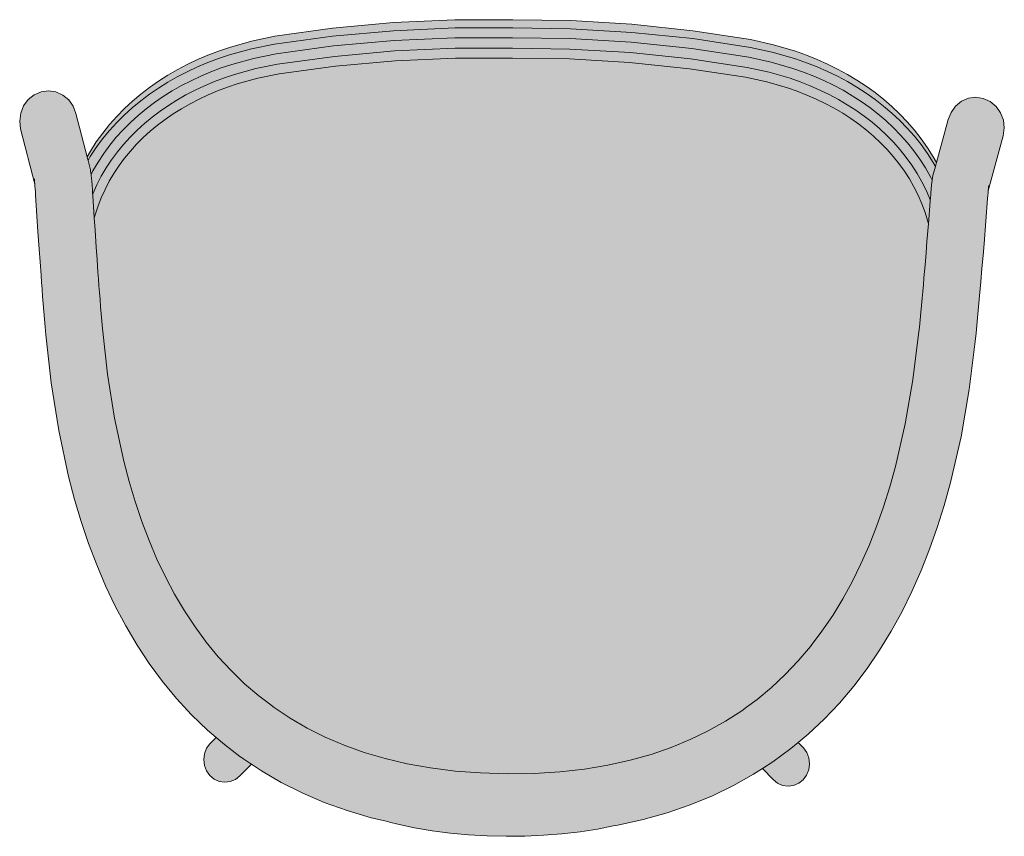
# Model space of a CAD drawing. Header units: millimetres. Extents: x 31882 to 271790, y -35693 to 24917.
# Tile 135 of 256: x 68594 to 69116, y 8385 to 8818. Entities that reach past the tile are written whole.
import ezdxf

# ---------------------------------------------------------------- set-up
doc = ezdxf.new("R2010")
doc.units = ezdxf.units.MM
doc.header["$MEASUREMENT"] = 0
for name, color, linetype, lineweight in [('02_Elevation 00', 8, 'Continuous', 9), ('08_Hatch', 140, 'Continuous', 9), ('@00 Furniture', 14, 'Continuous', 15)]:
    doc.layers.add(name, color=color, linetype=linetype, lineweight=lineweight)

# ---------------------------------------------------------------- blocks, each defined once
blk = doc.blocks.new('bar chair')
at = {"layer": '08_Hatch', "true_color": 0xffffff}
h = blk.add_hatch(color=7, dxfattribs=at)
h.dxf.hatch_style = 1
h.paths.add_polyline_path([(9242.5, 11904.13), (9232.37, 11900.29), (9222.53, 11896.11), (9213.02, 11891.6), (9203.84, 11886.73), (9195.01, 11881.5), (9186.53, 11875.91), (9178.43, 11869.94), (9170.71, 11863.58), (9163.37, 11856.81), (9156.44, 11849.64), (9149.92, 11842.03), (9145.71, 11836.48), (9143.81, 11833.97), (9138.14, 11825.45), (9132.91, 11816.44), (9128.14, 11806.93), (9123.84, 11796.89), (9120.04, 11786.31), (9116.74, 11775.16), (9113.98, 11763.43), (9111.76, 11751.09), (9110.13, 11738.14), (9109.09, 11724.56), (9108.67, 11710.34), (9108.89, 11696.11), (9109.74, 11682.51), (9111.2, 11669.54), (9113.23, 11657.17), (9115.84, 11645.4), (9118.97, 11634.21), (9122.63, 11623.57), (9126.79, 11613.48), (9131.43, 11603.9), (9136.53, 11594.82), (9142.08, 11586.22), (9143.94, 11583.7), (9148.08, 11578.08), (9154.49, 11570.38), (9161.32, 11563.11), (9168.56, 11556.24), (9176.2, 11549.78), (9176.68, 11549.41), (9184.22, 11543.69), (9192.61, 11537.98), (9201.37, 11532.63), (9210.48, 11527.63), (9219.93, 11522.99), (9229.7, 11518.68), (9239.78, 11514.7), (9250.16, 11511.04), (9260.81, 11507.7), (9271.6, 11504.7), (9294.26, 11499.49), (9317.6, 11495.45), (9341.77, 11492.44), (9345.52, 11492.06), (9349.4, 11491.68), (9353.23, 11491.31), (9357.01, 11490.95), (9360.73, 11490.6), (9364.39, 11490.27), (9367.98, 11489.94), (9371.51, 11489.63), (9378.32, 11489.05), (9384.78, 11488.5), (9390.87, 11488.01), (9400.24, 11487.26), (9401.46, 11487.57), (9406.25, 11489.06), (9410.9, 11490.79), (9415.42, 11492.76), (9419.8, 11494.95), (9424.05, 11497.36), (9428.16, 11500), (9432.14, 11502.85), (9435.97, 11505.9), (9439.67, 11509.16), (9443.23, 11512.62), (9446.65, 11516.28), (9449.92, 11520.11), (9453.04, 11524.13), (9456.01, 11528.33), (9458.83, 11532.69), (9461.49, 11537.22), (9463.99, 11541.9), (9466.33, 11546.73), (9468.5, 11551.71), (9470.51, 11556.81), (9472.32, 11561.99), (9475.49, 11572.88), (9477.94, 11584.14), (9482.47, 11613.89), (9485.74, 11645.59), (9487.64, 11677.41), (9488.1, 11707.69), (9488.06, 11737.96), (9486.61, 11769.81), (9483.78, 11801.55), (9479.67, 11831.37), (9477.38, 11842.66), (9474.36, 11853.59), (9472.61, 11858.79), (9470.68, 11863.92), (9468.58, 11868.93), (9466.3, 11873.79), (9463.87, 11878.51), (9461.27, 11883.07), (9458.52, 11887.47), (9455.6, 11891.71), (9452.54, 11895.77), (9449.32, 11899.66), (9445.96, 11903.36), (9442.45, 11906.86), (9438.8, 11910.18), (9435, 11913.29), (9431.07, 11916.19), (9426.99, 11918.88), (9422.78, 11921.36), (9418.43, 11923.61), (9413.94, 11925.64), (9409.31, 11927.43), (9404.54, 11928.99), (9403.32, 11929.32), (9396.83, 11928.9), (9387.85, 11928.29), (9381.38, 11927.84), (9374.56, 11927.35), (9371.04, 11927.08), (9367.44, 11926.81), (9363.77, 11926.53), (9360.05, 11926.23), (9356.27, 11925.93), (9352.43, 11925.61), (9348.54, 11925.28), (9344.79, 11924.95), (9320.58, 11922.29), (9297.18, 11918.57), (9274.45, 11913.68), (9263.62, 11910.83), (9252.93, 11907.64)])
h.paths.add_polyline_path([(9093.53, 11807.46), (9089.15, 11795.28), (9085.38, 11782.55), (9083.3, 11773.72), (9083.06, 11772.86), (9081.96, 11768.48), (9080.05, 11759.57), (9078.47, 11750.27), (9077.23, 11740.71), (9076.33, 11730.95), (9075.76, 11721.05), (9075.52, 11711.08), (9075.62, 11701.12), (9076.05, 11691.21), (9076.82, 11681.44), (9077.93, 11671.86), (9079.37, 11662.54), (9081.01, 11654.35), (9081.44, 11651.77), (9084.38, 11638.45), (9087.96, 11625.68), (9092.17, 11613.43), (9096.99, 11601.72), (9102.41, 11590.54), (9108.4, 11579.89), (9111.42, 11575.2), (9114.94, 11569.76), (9122.01, 11560.15), (9125.25, 11556.26), (9129.59, 11551.06), (9137.65, 11542.48), (9146.16, 11534.41), (9155.1, 11526.83), (9164.45, 11519.73), (9174.18, 11513.12), (9184.25, 11506.96), (9194.66, 11501.25), (9205.38, 11495.98), (9216.39, 11491.13), (9227.66, 11486.68), (9239.18, 11482.62), (9250.93, 11478.93), (9263.01, 11475.57), (9287.36, 11469.98), (9312.47, 11465.63), (9337.91, 11462.46), (9342.21, 11462.03), (9346.3, 11461.63), (9350.32, 11461.23), (9354.29, 11460.86), (9358.21, 11460.49), (9362.05, 11460.14), (9365.81, 11459.8), (9369.5, 11459.48), (9376.62, 11458.86), (9383.36, 11458.3), (9389.69, 11457.78), (9413.7, 11455.88), (9415.29, 11455.75), (9417.63, 11455.55), (9417.64, 11455.55), (9419.57, 11455.36), (9419.9, 11455.33), (9419.02, 11455.42), (9417.95, 11455.52), (9417.65, 11455.54), (9446.88, 11447.58), (9451.06, 11447.04), (9455.24, 11447.53), (9459.14, 11449.02), (9462.5, 11451.4), (9465.09, 11454.53), (9466.73, 11458.17), (9467.31, 11462.09), (9466.79, 11466.01), (9465.2, 11469.68), (9462.65, 11472.83), (9459.33, 11475.26), (9455.45, 11476.8), (9432.65, 11483.01), (9430.69, 11483.55), (9425.8, 11484.88), (9425.48, 11484.94), (9424.96, 11485.01), (9423.29, 11485.23), (9423.23, 11485.2), (9420.83, 11485.55), (9420.15, 11485.63), (9419.28, 11485.72), (9418.24, 11485.81), (9417.02, 11485.92), (9415.64, 11486.04), (9414.1, 11486.17), (9412.64, 11486.28), (9412.61, 11486.27), (9412.39, 11486.3), (9412.23, 11486.32), (9400.24, 11487.26), (9390.87, 11488.01), (9384.78, 11488.5), (9378.32, 11489.05), (9371.51, 11489.63), (9367.98, 11489.94), (9364.39, 11490.27), (9360.73, 11490.6), (9357.01, 11490.95), (9353.23, 11491.31), (9349.4, 11491.68), (9345.52, 11492.06), (9341.77, 11492.44), (9317.6, 11495.45), (9294.26, 11499.49), (9271.6, 11504.7), (9260.81, 11507.7), (9250.16, 11511.04), (9239.78, 11514.7), (9229.7, 11518.68), (9219.93, 11522.99), (9210.48, 11527.63), (9201.37, 11532.63), (9192.61, 11537.98), (9184.22, 11543.69), (9176.68, 11549.41), (9176.2, 11549.78), (9168.56, 11556.24), (9161.32, 11563.11), (9154.49, 11570.38), (9148.08, 11578.08), (9143.94, 11583.7), (9142.08, 11586.22), (9136.53, 11594.82), (9131.43, 11603.9), (9126.79, 11613.48), (9122.63, 11623.57), (9118.97, 11634.21), (9115.84, 11645.4), (9113.23, 11657.17), (9111.2, 11669.54), (9109.74, 11682.51), (9108.89, 11696.11), (9108.67, 11710.34), (9109.09, 11724.56), (9110.13, 11738.14), (9111.76, 11751.09), (9113.98, 11763.43), (9116.74, 11775.16), (9120.04, 11786.31), (9123.84, 11796.89), (9128.14, 11806.93), (9132.91, 11816.44), (9138.14, 11825.45), (9143.81, 11833.97), (9145.71, 11836.48), (9149.92, 11842.03), (9156.44, 11849.64), (9163.37, 11856.81), (9170.71, 11863.58), (9178.43, 11869.94), (9178.93, 11870.3), (9186.53, 11875.91), (9195.01, 11881.5), (9203.84, 11886.73), (9213.02, 11891.6), (9222.53, 11896.11), (9232.37, 11900.29), (9242.5, 11904.13), (9252.93, 11907.64), (9263.62, 11910.83), (9274.45, 11913.68), (9297.18, 11918.57), (9320.58, 11922.29), (9344.79, 11924.95), (9348.54, 11925.28), (9352.43, 11925.61), (9356.27, 11925.93), (9360.05, 11926.23), (9363.77, 11926.53), (9367.44, 11926.81), (9371.04, 11927.08), (9374.56, 11927.35), (9381.38, 11927.84), (9387.85, 11928.29), (9396.83, 11928.9), (9403.32, 11929.32), (9415.32, 11930.09), (9416.35, 11930.16), (9416.36, 11930.16), (9417.2, 11930.22), (9418.74, 11930.32), (9420.12, 11930.42), (9421.34, 11930.51), (9422.39, 11930.6), (9423.25, 11930.67), (9423.94, 11930.74), (9426.38, 11931.04), (9428.08, 11931.22), (9428.6, 11931.29), (9428.92, 11931.35), (9433.82, 11932.61), (9435.78, 11933.11), (9458.67, 11939.01), (9462.58, 11940.49), (9465.94, 11942.87), (9468.52, 11945.99), (9470.16, 11949.63), (9470.74, 11953.55), (9470.22, 11957.48), (9468.63, 11961.15), (9466.09, 11964.3), (9462.76, 11966.74), (9458.88, 11968.28), (9454.7, 11968.83), (9450.52, 11968.35), (9421.18, 11960.79), (9421.48, 11960.81), (9423.1, 11960.94), (9423.43, 11960.98), (9422.55, 11960.9), (9421.17, 11960.79), (9421.18, 11960.79), (9420.23, 11960.72), (9418.81, 11960.62), (9417.22, 11960.51), (9415.47, 11960.39), (9396.18, 11959.14), (9386.85, 11958.51), (9380.1, 11958.04), (9372.98, 11957.53), (9369.29, 11957.25), (9365.52, 11956.97), (9361.67, 11956.67), (9357.75, 11956.36), (9353.78, 11956.04), (9349.75, 11955.7), (9345.66, 11955.36), (9341.35, 11954.98), (9315.86, 11952.17), (9290.69, 11948.17), (9266.27, 11942.92), (9254.15, 11939.73), (9242.35, 11936.21), (9230.77, 11932.31), (9219.44, 11928.02), (9208.37, 11923.32), (9197.58, 11918.2), (9187.09, 11912.63), (9176.92, 11906.62), (9167.11, 11900.14), (9157.66, 11893.18), (9148.61, 11885.73), (9139.99, 11877.77), (9131.81, 11869.31), (9127.88, 11864.72), (9124.11, 11860.32), (9117.87, 11852.21), (9117.26, 11851.34), (9116.9, 11850.81), (9116.4, 11850.13), (9115.29, 11848.5), (9113.94, 11846.39), (9113.73, 11846.04), (9113.72, 11846.04), (9110.22, 11840.77), (9104.08, 11830.2), (9098.51, 11819.1)])
h.paths.add_polyline_path([(9111.42, 11575.2), (9105.62, 11569.52), (9103.7, 11567.21), (9102.48, 11564.51), (9102.06, 11561.61), (9102.44, 11558.7), (9103.62, 11555.98), (9105.51, 11553.64), (9107.97, 11551.84), (9110.85, 11550.7), (9113.95, 11550.29), (9117.05, 11550.65), (9119.95, 11551.75), (9122.44, 11553.51), (9125.25, 11556.26), (9122.01, 11560.15), (9114.94, 11569.76)], flags=17)
h.paths.add_polyline_path([(9116.19, 11871.32), (9113.09, 11870.96), (9110.19, 11869.86), (9107.7, 11868.09), (9105.78, 11865.78), (9104.57, 11863.08), (9104.14, 11860.17), (9104.53, 11857.27), (9105.7, 11854.55), (9107.59, 11852.22), (9113.72, 11846.04), (9113.76, 11846.09), (9113.94, 11846.39), (9115.29, 11848.5), (9116.4, 11850.13), (9116.9, 11850.81), (9117.26, 11851.34), (9117.87, 11852.21), (9124.11, 11860.32), (9127.88, 11864.72), (9124.63, 11867.99), (9122.17, 11869.78), (9119.29, 11870.92)], flags=17)
h.paths.add_polyline_path([(9484.86, 11832.14), (9482.51, 11843.73), (9479.41, 11854.94), (9477.6, 11860.34), (9475.6, 11865.64), (9473.43, 11870.81), (9471.08, 11875.85), (9468.55, 11880.74), (9465.86, 11885.47), (9462.99, 11890.05), (9459.96, 11894.46), (9456.76, 11898.7), (9453.4, 11902.76), (9449.87, 11906.64), (9446.19, 11910.32), (9442.35, 11913.8), (9438.35, 11917.08), (9434.2, 11920.14), (9429.9, 11922.98), (9425.44, 11925.6), (9420.84, 11927.99), (9416.08, 11930.14), (9415.73, 11930.12), (9415.32, 11930.09), (9403.32, 11929.32), (9404.54, 11928.99), (9409.31, 11927.43), (9413.94, 11925.64), (9418.43, 11923.61), (9422.78, 11921.36), (9426.99, 11918.88), (9431.07, 11916.19), (9435, 11913.29), (9438.8, 11910.18), (9442.45, 11906.86), (9445.96, 11903.36), (9449.32, 11899.66), (9452.54, 11895.77), (9455.6, 11891.71), (9458.52, 11887.47), (9461.27, 11883.07), (9463.87, 11878.51), (9466.3, 11873.79), (9468.58, 11868.93), (9470.68, 11863.92), (9472.61, 11858.79), (9474.36, 11853.59), (9477.38, 11842.66), (9479.67, 11831.37), (9483.78, 11801.55), (9486.61, 11769.81), (9488.06, 11737.96), (9488.1, 11707.69), (9487.64, 11677.41), (9485.74, 11645.59), (9482.47, 11613.89), (9477.94, 11584.14), (9475.49, 11572.88), (9472.32, 11561.99), (9470.51, 11556.81), (9468.5, 11551.71), (9466.33, 11546.73), (9463.99, 11541.9), (9461.49, 11537.22), (9458.83, 11532.69), (9456.01, 11528.33), (9453.04, 11524.13), (9449.92, 11520.11), (9446.65, 11516.28), (9443.23, 11512.62), (9439.67, 11509.16), (9435.97, 11505.9), (9432.14, 11502.85), (9428.16, 11500), (9424.05, 11497.36), (9419.8, 11494.95), (9415.42, 11492.76), (9410.9, 11490.79), (9406.25, 11489.06), (9401.46, 11487.57), (9400.24, 11487.26), (9412.23, 11486.32), (9412.39, 11486.3), (9412.61, 11486.27), (9412.64, 11486.28), (9412.98, 11486.26), (9417.77, 11488.34), (9422.41, 11490.67), (9426.9, 11493.22), (9431.24, 11496.01), (9435.44, 11499.01), (9439.48, 11502.23), (9443.37, 11505.66), (9447.1, 11509.29), (9450.68, 11513.11), (9454.1, 11517.12), (9457.35, 11521.32), (9460.45, 11525.69), (9463.38, 11530.23), (9466.14, 11534.93), (9468.73, 11539.78), (9471.15, 11544.78), (9473.4, 11549.92), (9475.47, 11555.19), (9477.36, 11560.57), (9480.61, 11571.73), (9483.12, 11583.29), (9487.69, 11613.3), (9490.98, 11645.21), (9492.89, 11677.24), (9493.35, 11707.65), (9493.31, 11738.07), (9491.85, 11770.12), (9489.01, 11802.07)])
h.paths.add_polyline_path([(9490.32, 11832.95), (9487.9, 11844.86), (9484.73, 11856.37), (9482.84, 11861.98), (9480.78, 11867.46), (9478.53, 11872.8), (9476.1, 11878.01), (9473.48, 11883.08), (9470.68, 11888), (9467.7, 11892.77), (9464.54, 11897.36), (9461.2, 11901.79), (9457.69, 11906.03), (9454, 11910.09), (9450.13, 11913.96), (9446.09, 11917.62), (9441.88, 11921.07), (9437.5, 11924.3), (9432.96, 11927.3), (9428.25, 11930.07), (9426.38, 11931.04), (9423.94, 11930.74), (9423.25, 11930.67), (9422.39, 11930.6), (9421.34, 11930.51), (9420.12, 11930.42), (9418.74, 11930.32), (9417.2, 11930.22), (9416.73, 11930.19), (9416.36, 11930.16), (9416.08, 11930.14), (9420.84, 11927.99), (9425.44, 11925.6), (9429.9, 11922.98), (9434.2, 11920.14), (9438.35, 11917.08), (9442.35, 11913.8), (9446.19, 11910.32), (9449.87, 11906.64), (9453.4, 11902.76), (9456.76, 11898.7), (9459.96, 11894.46), (9462.99, 11890.05), (9465.86, 11885.47), (9468.55, 11880.74), (9471.08, 11875.85), (9473.43, 11870.81), (9475.6, 11865.64), (9477.6, 11860.34), (9479.41, 11854.94), (9482.51, 11843.73), (9484.86, 11832.14), (9489.01, 11802.07), (9491.85, 11770.12), (9493.31, 11738.07), (9493.35, 11707.65), (9492.89, 11677.24), (9490.98, 11645.21), (9487.69, 11613.3), (9483.12, 11583.29), (9480.61, 11571.73), (9477.36, 11560.57), (9475.47, 11555.19), (9473.4, 11549.92), (9471.15, 11544.78), (9468.73, 11539.78), (9466.14, 11534.93), (9463.38, 11530.23), (9460.45, 11525.69), (9457.35, 11521.32), (9454.1, 11517.12), (9450.68, 11513.11), (9447.1, 11509.29), (9443.37, 11505.66), (9439.48, 11502.23), (9435.44, 11499.01), (9431.24, 11496.01), (9426.9, 11493.22), (9422.41, 11490.67), (9417.77, 11488.34), (9412.98, 11486.26), (9413.27, 11486.23), (9413.63, 11486.2), (9414.1, 11486.17), (9415.64, 11486.04), (9417.02, 11485.92), (9418.24, 11485.81), (9419.28, 11485.72), (9420.15, 11485.63), (9420.83, 11485.55), (9423.23, 11485.2), (9425.15, 11486.16), (9429.9, 11488.86), (9434.49, 11491.8), (9438.91, 11494.97), (9443.17, 11498.36), (9447.25, 11501.97), (9451.17, 11505.77), (9454.92, 11509.78), (9458.49, 11513.98), (9461.89, 11518.36), (9465.12, 11522.91), (9468.16, 11527.63), (9471.03, 11532.51), (9473.72, 11537.54), (9476.23, 11542.72), (9478.55, 11548.03), (9480.69, 11553.48), (9482.65, 11559.07), (9485.99, 11570.52), (9488.57, 11582.4), (9493.18, 11612.68), (9496.49, 11644.81), (9498.42, 11677.05), (9498.88, 11707.61), (9498.84, 11738.17), (9497.37, 11770.44), (9494.51, 11802.61)])
h.paths.add_polyline_path([(9495.51, 11833.72), (9493.03, 11845.94), (9489.78, 11857.72), (9487.83, 11863.54), (9485.7, 11869.18), (9483.38, 11874.69), (9480.87, 11880.07), (9478.16, 11885.31), (9475.27, 11890.41), (9472.18, 11895.34), (9468.89, 11900.12), (9465.42, 11904.72), (9461.76, 11909.14), (9457.91, 11913.38), (9453.87, 11917.41), (9449.65, 11921.24), (9445.24, 11924.86), (9440.64, 11928.25), (9435.87, 11931.4), (9433.82, 11932.61), (9428.92, 11931.35), (9428.6, 11931.29), (9428.08, 11931.22), (9426.38, 11931.04), (9428.25, 11930.07), (9432.96, 11927.3), (9437.5, 11924.3), (9441.88, 11921.07), (9446.09, 11917.62), (9450.13, 11913.96), (9454, 11910.09), (9457.69, 11906.03), (9461.2, 11901.79), (9464.54, 11897.36), (9467.7, 11892.77), (9470.68, 11888), (9473.48, 11883.08), (9476.1, 11878.01), (9478.53, 11872.8), (9480.78, 11867.46), (9482.84, 11861.98), (9484.73, 11856.37), (9487.9, 11844.86), (9490.32, 11832.95), (9494.51, 11802.61), (9497.37, 11770.44), (9498.84, 11738.17), (9498.88, 11707.61), (9498.42, 11677.05), (9496.49, 11644.81), (9493.18, 11612.68), (9488.57, 11582.4), (9485.99, 11570.52), (9482.65, 11559.07), (9480.69, 11553.48), (9478.55, 11548.03), (9476.23, 11542.72), (9473.72, 11537.54), (9471.03, 11532.51), (9468.16, 11527.63), (9465.12, 11522.91), (9461.89, 11518.36), (9458.49, 11513.98), (9454.92, 11509.78), (9451.17, 11505.77), (9447.25, 11501.97), (9443.17, 11498.36), (9438.91, 11494.97), (9434.49, 11491.8), (9429.9, 11488.86), (9425.15, 11486.16), (9423.29, 11485.23), (9424.96, 11485.01), (9425.48, 11484.94), (9425.8, 11484.88), (9430.69, 11483.55), (9432.75, 11484.72), (9437.57, 11487.81), (9442.21, 11491.13), (9446.67, 11494.69), (9450.95, 11498.46), (9455.04, 11502.44), (9458.95, 11506.62), (9462.67, 11510.99), (9466.21, 11515.54), (9469.56, 11520.27), (9472.72, 11525.16), (9475.69, 11530.21), (9478.46, 11535.42), (9481.05, 11540.76), (9483.45, 11546.24), (9485.65, 11551.85), (9487.69, 11557.64), (9491.1, 11569.38), (9493.75, 11581.56), (9498.4, 11612.09), (9501.73, 11644.43), (9503.67, 11676.87), (9504.13, 11707.57), (9504.1, 11738.28), (9502.61, 11770.74), (9499.74, 11803.13)])
h.paths.add_polyline_path([(9499.64, 11833.69), (9497.11, 11845.91), (9493.79, 11857.69), (9491.8, 11863.51), (9489.63, 11869.15), (9487.26, 11874.66), (9484.7, 11880.05), (9481.94, 11885.29), (9478.98, 11890.38), (9475.83, 11895.32), (9472.48, 11900.09), (9468.94, 11904.7), (9465.2, 11909.12), (9461.28, 11913.35), (9457.16, 11917.39), (9452.85, 11921.22), (9448.35, 11924.84), (9443.66, 11928.23), (9438.79, 11931.38), (9435.78, 11933.11), (9433.82, 11932.61), (9435.87, 11931.4), (9440.64, 11928.25), (9445.24, 11924.86), (9449.65, 11921.24), (9453.87, 11917.41), (9457.91, 11913.38), (9461.76, 11909.14), (9465.42, 11904.72), (9468.89, 11900.12), (9472.18, 11895.34), (9475.27, 11890.41), (9478.16, 11885.31), (9480.87, 11880.07), (9483.38, 11874.69), (9485.7, 11869.18), (9487.83, 11863.54), (9489.78, 11857.72), (9493.03, 11845.94), (9495.51, 11833.72), (9499.74, 11803.13), (9502.61, 11770.74), (9504.1, 11738.28), (9504.13, 11707.57), (9503.67, 11676.87), (9501.73, 11644.43), (9498.4, 11612.09), (9493.75, 11581.56), (9491.1, 11569.38), (9487.69, 11557.64), (9485.65, 11551.85), (9483.45, 11546.24), (9481.05, 11540.76), (9478.46, 11535.42), (9475.69, 11530.21), (9472.72, 11525.16), (9469.56, 11520.27), (9466.21, 11515.54), (9462.67, 11510.99), (9458.95, 11506.62), (9455.04, 11502.44), (9450.95, 11498.46), (9446.67, 11494.69), (9442.21, 11491.13), (9437.57, 11487.81), (9432.75, 11484.72), (9430.69, 11483.55), (9432.65, 11483.01), (9435.67, 11484.7), (9440.59, 11487.79), (9445.32, 11491.11), (9449.87, 11494.66), (9454.23, 11498.43), (9458.41, 11502.41), (9462.39, 11506.59), (9466.19, 11510.96), (9469.8, 11515.52), (9473.21, 11520.24), (9476.43, 11525.14), (9479.46, 11530.19), (9482.29, 11535.39), (9484.93, 11540.74), (9487.38, 11546.22), (9489.62, 11551.83), (9491.7, 11557.62), (9495.18, 11569.35), (9497.88, 11581.53), (9502.62, 11612.06), (9506.01, 11644.4), (9507.98, 11676.84), (9508.45, 11707.54), (9508.41, 11738.25), (9506.89, 11770.71), (9503.95, 11803.1)])
at = {"layer": '@00 Furniture'}
for p, q in [((9421.18, 11960.79, 0), (9450.52, 11968.35, 0)), ((9450.52, 11968.35, 0), (9454.7, 11968.83, 0)), ((9454.7, 11968.83, 0), (9458.88, 11968.28, 0)), ((9462.76, 11966.74, 0), (9458.88, 11968.28, 0)), ((9466.09, 11964.3, 0), (9462.76, 11966.74, 0)), ((9415.47, 11960.39, 0), (9396.18, 11959.14, 0)), ((9417.22, 11960.51, 0), (9415.47, 11960.39, 0)), ((9418.81, 11960.62, 0), (9417.22, 11960.51, 0)), ((9420.23, 11960.72, 0), (9418.81, 11960.62, 0)), ((9421.18, 11960.79, 0), (9420.23, 11960.72, 0)), ((9421.48, 11960.81, 0), (9421.18, 11960.79, 0)), ((9422.55, 11960.9, 0), (9421.48, 11960.81, 0)), ((9423.43, 11960.98, 0), (9422.55, 11960.9, 0)), ((9424.13, 11961.05, 0), (9423.43, 11960.98, 0)), ((9468.63, 11961.15, 0), (9466.09, 11964.3, 0)), ((9470.22, 11957.48, 0), (9468.63, 11961.15, 0)), ((9341.35, 11954.98, 0), (9315.86, 11952.17, 0)), ((9345.66, 11955.36, 0), (9341.35, 11954.98, 0)), ((9349.75, 11955.7, 0), (9345.66, 11955.36, 0)), ((9353.78, 11956.04, 0), (9349.75, 11955.7, 0)), ((9357.75, 11956.36, 0), (9353.78, 11956.04, 0)), ((9361.67, 11956.67, 0), (9357.75, 11956.36, 0)), ((9365.52, 11956.97, 0), (9361.67, 11956.67, 0)), ((9369.29, 11957.25, 0), (9365.52, 11956.97, 0)), ((9372.98, 11957.53, 0), (9369.29, 11957.25, 0)), ((9372.98, 11957.53, 0), (9380.1, 11958.04, 0)), ((9380.1, 11958.04, 0), (9386.85, 11958.51, 0)), ((9396.18, 11959.14, 0), (9386.85, 11958.51, 0)), ((9470.74, 11953.55, 0), (9470.22, 11957.48, 0)), ((9315.86, 11952.17, 0), (9290.69, 11948.17, 0)), ((9468.52, 11945.99, 0), (9470.16, 11949.63, 0)), ((9470.16, 11949.63, 0), (9470.74, 11953.55, 0)), ((9290.69, 11948.17, 0), (9266.27, 11942.92, 0)), ((9465.94, 11942.87, 0), (9468.52, 11945.99, 0)), ((9254.15, 11939.73, 0), (9242.35, 11936.21, 0)), ((9266.27, 11942.92, 0), (9254.15, 11939.73, 0)), ((9458.67, 11939.01, 0), (9435.78, 11933.11, 0)), ((9458.67, 11939.01, 0), (9462.58, 11940.49, 0)), ((9462.58, 11940.49, 0), (9465.94, 11942.87, 0)), ((9242.35, 11936.21, 0), (9230.77, 11932.31, 0)), ((9230.77, 11932.31, 0), (9219.44, 11928.02, 0)), ((9381.38, 11927.84, 0), (9387.85, 11928.29, 0)), ((9396.83, 11928.9, 0), (9387.85, 11928.29, 0)), ((9403.32, 11929.32, 0), (9396.83, 11928.9, 0)), ((9415.32, 11930.09, 0), (9403.32, 11929.32, 0)), ((9403.32, 11929.32, 0), (9404.54, 11928.99, 0)), ((9404.54, 11928.99, 0), (9409.31, 11927.43, 0)), ((9415.32, 11930.09, 0), (9415.73, 11930.12, 0)), ((9415.73, 11930.12, 0), (9416.08, 11930.14, 0)), ((9416.08, 11930.14, 0), (9416.36, 11930.16, 0)), ((9416.08, 11930.14, 0), (9420.84, 11927.99, 0)), ((9416.36, 11930.16, 0), (9416.73, 11930.19, 0)), ((9416.73, 11930.19, 0), (9417.2, 11930.22, 0)), ((9417.2, 11930.22, 0), (9418.74, 11930.32, 0)), ((9418.74, 11930.32, 0), (9420.12, 11930.42, 0)), ((9420.12, 11930.42, 0), (9421.34, 11930.51, 0)), ((9421.34, 11930.51, 0), (9422.39, 11930.6, 0)), ((9422.39, 11930.6, 0), (9423.25, 11930.67, 0)), ((9423.25, 11930.67, 0), (9423.94, 11930.74, 0)), ((9423.94, 11930.74, 0), (9426.38, 11931.04, 0)), ((9426.38, 11931.04, 0), (9428.08, 11931.22, 0)), ((9428.25, 11930.07, 0), (9426.38, 11931.04, 0)), ((9428.6, 11931.29, 0), (9428.08, 11931.22, 0)), ((9432.96, 11927.3, 0), (9428.25, 11930.07, 0)), ((9428.92, 11931.35, 0), (9428.6, 11931.29, 0)), ((9433.82, 11932.61, 0), (9428.92, 11931.35, 0)), ((9435.78, 11933.11, 0), (9433.82, 11932.61, 0)), ((9433.82, 11932.61, 0), (9435.87, 11931.4, 0)), ((9435.78, 11933.11, 0), (9438.79, 11931.38, 0)), ((9435.87, 11931.4, 0), (9440.64, 11928.25, 0)), ((9438.79, 11931.38, 0), (9443.66, 11928.23, 0)), ((9440.64, 11928.25, 0), (9445.24, 11924.86, 0)), ((9443.66, 11928.23, 0), (9448.35, 11924.84, 0)), ((9208.37, 11923.32, 0), (9197.58, 11918.2, 0)), ((9219.44, 11928.02, 0), (9208.37, 11923.32, 0)), ((9320.58, 11922.29, 0), (9344.79, 11924.95, 0)), ((9344.79, 11924.95, 0), (9348.54, 11925.28, 0)), ((9348.54, 11925.28, 0), (9352.43, 11925.61, 0)), ((9352.43, 11925.61, 0), (9356.27, 11925.93, 0)), ((9356.27, 11925.93, 0), (9360.05, 11926.23, 0)), ((9360.05, 11926.23, 0), (9363.77, 11926.53, 0)), ((9363.77, 11926.53, 0), (9367.44, 11926.81, 0)), ((9367.44, 11926.81, 0), (9371.04, 11927.08, 0)), ((9371.04, 11927.08, 0), (9374.56, 11927.35, 0)), ((9374.56, 11927.35, 0), (9381.38, 11927.84, 0)), ((9409.31, 11927.43, 0), (9413.94, 11925.64, 0)), ((9413.94, 11925.64, 0), (9418.43, 11923.61, 0)), ((9418.43, 11923.61, 0), (9422.78, 11921.36, 0)), ((9420.84, 11927.99, 0), (9425.44, 11925.6, 0)), ((9425.44, 11925.6, 0), (9429.9, 11922.98, 0)), ((9429.9, 11922.98, 0), (9434.2, 11920.14, 0)), ((9437.5, 11924.3, 0), (9432.96, 11927.3, 0)), ((9441.88, 11921.07, 0), (9437.5, 11924.3, 0)), ((9445.24, 11924.86, 0), (9449.65, 11921.24, 0)), ((9448.35, 11924.84, 0), (9452.85, 11921.22, 0)), ((9197.58, 11918.2, 0), (9187.09, 11912.63, 0)), ((9274.45, 11913.68, 0), (9297.18, 11918.57, 0)), ((9297.18, 11918.57, 0), (9320.58, 11922.29, 0)), ((9422.78, 11921.36, 0), (9426.99, 11918.88, 0)), ((9426.99, 11918.88, 0), (9431.07, 11916.19, 0)), ((9434.2, 11920.14, 0), (9438.35, 11917.08, 0)), ((9446.09, 11917.62, 0), (9441.88, 11921.07, 0)), ((9449.65, 11921.24, 0), (9453.87, 11917.41, 0)), ((9452.85, 11921.22, 0), (9457.16, 11917.39, 0)), ((9187.09, 11912.63, 0), (9176.92, 11906.62, 0)), ((9263.62, 11910.83, 0), (9274.45, 11913.68, 0)), ((9431.07, 11916.19, 0), (9435, 11913.29, 0)), ((9435, 11913.29, 0), (9438.8, 11910.18, 0)), ((9438.35, 11917.08, 0), (9442.35, 11913.8, 0)), ((9442.35, 11913.8, 0), (9446.19, 11910.32, 0)), ((9450.13, 11913.96, 0), (9446.09, 11917.62, 0)), ((9454, 11910.09, 0), (9450.13, 11913.96, 0)), ((9453.87, 11917.41, 0), (9457.91, 11913.38, 0)), ((9457.16, 11917.39, 0), (9461.28, 11913.35, 0)), ((9457.91, 11913.38, 0), (9461.76, 11909.14, 0)), ((9461.28, 11913.35, 0), (9465.2, 11909.12, 0)), ((9242.5, 11904.13, 0), (9252.93, 11907.64, 0)), ((9252.93, 11907.64, 0), (9263.62, 11910.83, 0)), ((9438.8, 11910.18, 0), (9442.45, 11906.86, 0)), ((9446.19, 11910.32, 0), (9449.87, 11906.64, 0)), ((9457.69, 11906.03, 0), (9454, 11910.09, 0)), ((9461.76, 11909.14, 0), (9465.42, 11904.72, 0)), ((9465.2, 11909.12, 0), (9468.94, 11904.7, 0)), ((9176.92, 11906.62, 0), (9167.11, 11900.14, 0)), ((9232.37, 11900.29, 0), (9242.5, 11904.13, 0)), ((9442.45, 11906.86, 0), (9445.96, 11903.36, 0)), ((9445.96, 11903.36, 0), (9449.32, 11899.66, 0)), ((9449.87, 11906.64, 0), (9453.4, 11902.76, 0)), ((9453.4, 11902.76, 0), (9456.76, 11898.7, 0)), ((9461.2, 11901.79, 0), (9457.69, 11906.03, 0)), ((9465.42, 11904.72, 0), (9468.89, 11900.12, 0)), ((9468.94, 11904.7, 0), (9472.48, 11900.09, 0)), ((9167.11, 11900.14, 0), (9157.66, 11893.18, 0)), ((9222.53, 11896.11, 0), (9232.37, 11900.29, 0)), ((9449.32, 11899.66, 0), (9452.54, 11895.77, 0)), ((9456.76, 11898.7, 0), (9459.96, 11894.46, 0)), ((9464.54, 11897.36, 0), (9461.2, 11901.79, 0)), ((9467.7, 11892.77, 0), (9464.54, 11897.36, 0)), ((9468.89, 11900.12, 0), (9472.18, 11895.34, 0)), ((9472.48, 11900.09, 0), (9475.83, 11895.32, 0)), ((9157.66, 11893.18, 0), (9148.61, 11885.73, 0)), ((9213.02, 11891.6, 0), (9222.53, 11896.11, 0)), ((9452.54, 11895.77, 0), (9455.6, 11891.71, 0)), ((9455.6, 11891.71, 0), (9458.52, 11887.47, 0)), ((9459.96, 11894.46, 0), (9462.99, 11890.05, 0)), ((9470.68, 11888, 0), (9467.7, 11892.77, 0)), ((9472.18, 11895.34, 0), (9475.27, 11890.41, 0)), ((9475.83, 11895.32, 0), (9478.98, 11890.38, 0)), ((9195.01, 11881.5, 0), (9203.84, 11886.73, 0)), ((9203.84, 11886.73, 0), (9213.02, 11891.6, 0)), ((9458.52, 11887.47, 0), (9461.27, 11883.07, 0)), ((9462.99, 11890.05, 0), (9465.86, 11885.47, 0)), ((9473.48, 11883.08, 0), (9470.68, 11888, 0)), ((9475.27, 11890.41, 0), (9478.16, 11885.31, 0)), ((9478.98, 11890.38, 0), (9481.94, 11885.29, 0)), ((9148.61, 11885.73, 0), (9139.99, 11877.77, 0)), ((9186.53, 11875.91, 0), (9195.01, 11881.5, 0)), ((9461.27, 11883.07, 0), (9463.87, 11878.51, 0)), ((9465.86, 11885.47, 0), (9468.55, 11880.74, 0)), ((9476.1, 11878.01, 0), (9473.48, 11883.08, 0)), ((9478.16, 11885.31, 0), (9480.87, 11880.07, 0)), ((9481.94, 11885.29, 0), (9484.7, 11880.05, 0)), ((9139.99, 11877.77, 0), (9131.81, 11869.31, 0)), ((9463.87, 11878.51, 0), (9466.3, 11873.79, 0)), ((9468.55, 11880.74, 0), (9471.08, 11875.85, 0)), ((9478.53, 11872.8, 0), (9476.1, 11878.01, 0)), ((9480.87, 11880.07, 0), (9483.38, 11874.69, 0)), ((9484.7, 11880.05, 0), (9487.26, 11874.66, 0)), ((9113.09, 11870.96, 0), (9110.19, 11869.86, 0)), ((9113.09, 11870.96, 0), (9116.19, 11871.32, 0)), ((9116.19, 11871.32, 0), (9119.29, 11870.92, 0)), ((9122.17, 11869.78, 0), (9119.29, 11870.92, 0)), ((9178.93, 11870.3, 0), (9186.53, 11875.91, 0)), ((9466.3, 11873.79, 0), (9468.58, 11868.93, 0)), ((9471.08, 11875.85, 0), (9473.43, 11870.81, 0)), ((9473.43, 11870.81, 0), (9475.6, 11865.64, 0)), ((9480.78, 11867.46, 0), (9478.53, 11872.8, 0)), ((9483.38, 11874.69, 0), (9485.7, 11869.18, 0)), ((9487.26, 11874.66, 0), (9489.63, 11869.15, 0)), ((9105.78, 11865.78, 0), (9104.57, 11863.08, 0)), ((9107.7, 11868.09, 0), (9105.78, 11865.78, 0)), ((9110.19, 11869.86, 0), (9107.7, 11868.09, 0)), ((9124.63, 11867.99, 0), (9122.17, 11869.78, 0)), ((9124.63, 11867.99, 0), (9127.88, 11864.72, 0)), ((9131.81, 11869.31, 0), (9127.88, 11864.72, 0)), ((9170.71, 11863.58, 0), (9178.43, 11869.94, 0)), ((9178.43, 11869.94, 0), (9178.93, 11870.3, 0)), ((9468.58, 11868.93, 0), (9470.68, 11863.92, 0)), ((9475.6, 11865.64, 0), (9477.6, 11860.34, 0)), ((9482.84, 11861.98, 0), (9480.78, 11867.46, 0)), ((9485.7, 11869.18, 0), (9487.83, 11863.54, 0)), ((9489.63, 11869.15, 0), (9491.8, 11863.51, 0)), ((9104.57, 11863.08, 0), (9104.14, 11860.17, 0)), ((9127.88, 11864.72, 0), (9124.11, 11860.32, 0)), ((9163.37, 11856.81, 0), (9170.71, 11863.58, 0)), ((9470.68, 11863.92, 0), (9472.61, 11858.79, 0)), ((9484.73, 11856.37, 0), (9482.84, 11861.98, 0)), ((9487.83, 11863.54, 0), (9489.78, 11857.72, 0)), ((9491.8, 11863.51, 0), (9493.79, 11857.69, 0)), ((9104.14, 11860.17, 0), (9104.53, 11857.27, 0)), ((9104.53, 11857.27, 0), (9105.7, 11854.55, 0)), ((9124.11, 11860.32, 0), (9117.87, 11852.21, 0)), ((9156.44, 11849.64, 0), (9163.37, 11856.81, 0)), ((9472.61, 11858.79, 0), (9474.36, 11853.59, 0)), ((9477.6, 11860.34, 0), (9479.41, 11854.94, 0)), ((9487.9, 11844.86, 0), (9484.73, 11856.37, 0)), ((9489.78, 11857.72, 0), (9493.03, 11845.94, 0)), ((9493.79, 11857.69, 0), (9497.11, 11845.91, 0)), ((9105.7, 11854.55, 0), (9107.59, 11852.22, 0)), ((9113.72, 11846.04, 0), (9107.59, 11852.22, 0)), ((9115.29, 11848.5, 0), (9116.4, 11850.13, 0)), ((9116.9, 11850.81, 0), (9116.4, 11850.13, 0)), ((9117.26, 11851.34, 0), (9116.9, 11850.81, 0)), ((9117.26, 11851.34, 0), (9117.87, 11852.21, 0)), ((9117.87, 11852.21, 0), (9118.24, 11852.78, 0)), ((9474.36, 11853.59, 0), (9477.38, 11842.66, 0)), ((9479.41, 11854.94, 0), (9482.51, 11843.73, 0)), ((9113.72, 11846.04, 0), (9110.22, 11840.77, 0)), ((9113.76, 11846.09, 0), (9113.72, 11846.04, 0)), ((9113.76, 11846.09, 0), (9113.94, 11846.39, 0)), ((9113.94, 11846.39, 0), (9115.29, 11848.5, 0)), ((9149.92, 11842.03, 0), (9156.44, 11849.64, 0)), ((9490.32, 11832.95, 0), (9487.9, 11844.86, 0)), ((9493.03, 11845.94, 0), (9495.51, 11833.72, 0)), ((9497.11, 11845.91, 0), (9499.64, 11833.69, 0)), ((9110.22, 11840.77, 0), (9104.08, 11830.2, 0)), ((9145.71, 11836.48, 0), (9149.92, 11842.03, 0)), ((9477.38, 11842.66, 0), (9479.67, 11831.37, 0)), ((9482.51, 11843.73, 0), (9484.86, 11832.14, 0)), ((9143.81, 11833.97, 0), (9145.71, 11836.48, 0)), ((9104.08, 11830.2, 0), (9098.51, 11819.1, 0)), ((9138.14, 11825.45, 0), (9143.81, 11833.97, 0)), ((9479.67, 11831.37, 0), (9483.78, 11801.55, 0)), ((9484.86, 11832.14, 0), (9489.01, 11802.07, 0)), ((9494.51, 11802.61, 0), (9490.32, 11832.95, 0)), ((9495.51, 11833.72, 0), (9499.74, 11803.13, 0)), ((9499.64, 11833.69, 0), (9503.95, 11803.1, 0)), ((9132.91, 11816.44, 0), (9138.14, 11825.45, 0)), ((9098.51, 11819.1, 0), (9093.53, 11807.46, 0)), ((9128.14, 11806.93, 0), (9132.91, 11816.44, 0)), ((9093.53, 11807.46, 0), (9089.15, 11795.28, 0)), ((9123.84, 11796.89, 0), (9128.14, 11806.93, 0)), ((9499.74, 11803.13, 0), (9502.61, 11770.74, 0)), ((9503.95, 11803.1, 0), (9506.89, 11770.71, 0)), ((9483.78, 11801.55, 0), (9486.61, 11769.81, 0)), ((9489.01, 11802.07, 0), (9491.85, 11770.12, 0)), ((9497.37, 11770.44, 0), (9494.51, 11802.61, 0)), ((9089.15, 11795.28, 0), (9085.38, 11782.55, 0)), ((9120.04, 11786.31, 0), (9123.84, 11796.89, 0)), ((9085.38, 11782.55, 0), (9083.3, 11773.72, 0)), ((9116.74, 11775.16, 0), (9120.04, 11786.31, 0)), ((9081.96, 11768.48, 0), (9083.06, 11772.86, 0)), ((9083.06, 11772.86, 0), (9083.3, 11773.72, 0)), ((9113.98, 11763.43, 0), (9116.74, 11775.16, 0)), ((9080.05, 11759.57, 0), (9081.96, 11768.48, 0)), ((9486.61, 11769.81, 0), (9488.06, 11737.96, 0)), ((9491.85, 11770.12, 0), (9493.31, 11738.07, 0)), ((9498.84, 11738.17, 0), (9497.37, 11770.44, 0)), ((9502.61, 11770.74, 0), (9504.1, 11738.28, 0)), ((9506.89, 11770.71, 0), (9508.41, 11738.25, 0)), ((9111.76, 11751.09, 0), (9113.98, 11763.43, 0)), ((9078.47, 11750.27, 0), (9080.05, 11759.57, 0)), ((9110.13, 11738.14, 0), (9111.76, 11751.09, 0)), ((9077.23, 11740.71, 0), (9078.47, 11750.27, 0)), ((9076.33, 11730.95, 0), (9077.23, 11740.71, 0)), ((9109.09, 11724.56, 0), (9110.13, 11738.14, 0)), ((9488.06, 11737.96, 0), (9488.1, 11707.69, 0)), ((9493.31, 11738.07, 0), (9493.35, 11707.65, 0)), ((9498.88, 11707.61, 0), (9498.84, 11738.17, 0)), ((9504.1, 11738.28, 0), (9504.13, 11707.57, 0)), ((9508.41, 11738.25, 0), (9508.45, 11707.54, 0)), ((9075.76, 11721.05, 0), (9076.33, 11730.95, 0)), ((9075.52, 11711.08, 0), (9075.76, 11721.05, 0)), ((9108.67, 11710.34, 0), (9109.09, 11724.56, 0)), ((9075.62, 11701.12, 0), (9075.52, 11711.08, 0)), ((9108.89, 11696.11, 0), (9108.67, 11710.34, 0)), ((9488.1, 11707.69, 0), (9487.64, 11677.41, 0)), ((9493.35, 11707.65, 0), (9492.89, 11677.24, 0)), ((9498.42, 11677.05, 0), (9498.88, 11707.61, 0)), ((9504.13, 11707.57, 0), (9503.67, 11676.87, 0)), ((9508.45, 11707.54, 0), (9507.98, 11676.84, 0)), ((9076.05, 11691.21, 0), (9075.62, 11701.12, 0)), ((9109.74, 11682.51, 0), (9108.89, 11696.11, 0)), ((9076.82, 11681.44, 0), (9076.05, 11691.21, 0)), ((9077.93, 11671.86, 0), (9076.82, 11681.44, 0)), ((9111.2, 11669.54, 0), (9109.74, 11682.51, 0)), ((9487.64, 11677.41, 0), (9485.74, 11645.59, 0)), ((9492.89, 11677.24, 0), (9490.98, 11645.21, 0)), ((9496.49, 11644.81, 0), (9498.42, 11677.05, 0)), ((9503.67, 11676.87, 0), (9501.73, 11644.43, 0)), ((9507.98, 11676.84, 0), (9506.01, 11644.4, 0)), ((9079.37, 11662.54, 0), (9077.93, 11671.86, 0)), ((9113.23, 11657.17, 0), (9111.2, 11669.54, 0)), ((9081.01, 11654.35, 0), (9079.37, 11662.54, 0)), ((9115.84, 11645.4, 0), (9113.23, 11657.17, 0)), ((9081.01, 11654.35, 0), (9081.44, 11651.77, 0)), ((9081.44, 11651.77, 0), (9084.38, 11638.45, 0)), ((9118.97, 11634.21, 0), (9115.84, 11645.4, 0)), ((9485.74, 11645.59, 0), (9482.47, 11613.89, 0)), ((9490.98, 11645.21, 0), (9487.69, 11613.3, 0)), ((9493.18, 11612.68, 0), (9496.49, 11644.81, 0)), ((9501.73, 11644.43, 0), (9498.4, 11612.09, 0)), ((9506.01, 11644.4, 0), (9502.62, 11612.06, 0)), ((9084.38, 11638.45, 0), (9087.96, 11625.68, 0)), ((9122.63, 11623.57, 0), (9118.97, 11634.21, 0)), ((9087.96, 11625.68, 0), (9092.17, 11613.43, 0)), ((9126.79, 11613.48, 0), (9122.63, 11623.57, 0)), ((9092.17, 11613.43, 0), (9096.99, 11601.72, 0)), ((9131.43, 11603.9, 0), (9126.79, 11613.48, 0)), ((9482.47, 11613.89, 0), (9477.94, 11584.14, 0)), ((9487.69, 11613.3, 0), (9483.12, 11583.29, 0)), ((9488.57, 11582.4, 0), (9493.18, 11612.68, 0)), ((9498.4, 11612.09, 0), (9493.75, 11581.56, 0)), ((9502.62, 11612.06, 0), (9497.88, 11581.53, 0)), ((9096.99, 11601.72, 0), (9102.41, 11590.54, 0)), ((9136.53, 11594.82, 0), (9131.43, 11603.9, 0)), ((9142.08, 11586.22, 0), (9136.53, 11594.82, 0)), ((9102.41, 11590.54, 0), (9108.4, 11579.89, 0)), ((9143.94, 11583.7, 0), (9142.08, 11586.22, 0)), ((9477.94, 11584.14, 0), (9475.49, 11572.88, 0)), ((9108.4, 11579.89, 0), (9111.42, 11575.2, 0)), ((9148.08, 11578.08, 0), (9143.94, 11583.7, 0)), ((9483.12, 11583.29, 0), (9480.61, 11571.73, 0)), ((9485.99, 11570.52, 0), (9488.57, 11582.4, 0)), ((9493.75, 11581.56, 0), (9491.1, 11569.38, 0)), ((9497.88, 11581.53, 0), (9495.18, 11569.35, 0)), ((9105.62, 11569.52, 0), (9111.42, 11575.2, 0)), ((9111.42, 11575.2, 0), (9114.94, 11569.76, 0)), ((9154.49, 11570.38, 0), (9148.08, 11578.08, 0)), ((9105.62, 11569.52, 0), (9103.7, 11567.21, 0)), ((9114.94, 11569.76, 0), (9122.01, 11560.15, 0)), ((9161.32, 11563.11, 0), (9154.49, 11570.38, 0)), ((9475.49, 11572.88, 0), (9472.32, 11561.99, 0)), ((9480.61, 11571.73, 0), (9477.36, 11560.57, 0)), ((9482.65, 11559.07, 0), (9485.99, 11570.52, 0)), ((9491.1, 11569.38, 0), (9487.69, 11557.64, 0)), ((9495.18, 11569.35, 0), (9491.7, 11557.62, 0)), ((9102.48, 11564.51, 0), (9102.06, 11561.61, 0)), ((9103.7, 11567.21, 0), (9102.48, 11564.51, 0)), ((9168.56, 11556.24, 0), (9161.32, 11563.11, 0)), ((9102.06, 11561.61, 0), (9102.44, 11558.7, 0)), ((9102.44, 11558.7, 0), (9103.62, 11555.98, 0)), ((9122.01, 11560.15, 0), (9125.25, 11556.26, 0)), ((9472.32, 11561.99, 0), (9470.51, 11556.81, 0)), ((9477.36, 11560.57, 0), (9475.47, 11555.19, 0)), ((9480.69, 11553.48, 0), (9482.65, 11559.07, 0)), ((9103.62, 11555.98, 0), (9105.51, 11553.64, 0)), ((9105.51, 11553.64, 0), (9107.97, 11551.84, 0)), ((9119.95, 11551.75, 0), (9122.44, 11553.51, 0)), ((9125.25, 11556.26, 0), (9122.44, 11553.51, 0)), ((9125.25, 11556.26, 0), (9129.59, 11551.06, 0)), ((9176.2, 11549.78, 0), (9168.56, 11556.24, 0)), ((9470.51, 11556.81, 0), (9468.5, 11551.71, 0)), ((9475.47, 11555.19, 0), (9473.4, 11549.92, 0)), ((9478.55, 11548.03, 0), (9480.69, 11553.48, 0)), ((9487.69, 11557.64, 0), (9485.65, 11551.85, 0)), ((9491.7, 11557.62, 0), (9489.62, 11551.83, 0)), ((9110.85, 11550.7, 0), (9107.97, 11551.84, 0)), ((9113.95, 11550.29, 0), (9110.85, 11550.7, 0)), ((9117.05, 11550.65, 0), (9113.95, 11550.29, 0)), ((9117.05, 11550.65, 0), (9119.95, 11551.75, 0)), ((9129.59, 11551.06, 0), (9137.65, 11542.48, 0)), ((9176.68, 11549.41, 0), (9176.2, 11549.78, 0)), ((9184.22, 11543.69, 0), (9176.68, 11549.41, 0)), ((9468.5, 11551.71, 0), (9466.33, 11546.73, 0)), ((9473.4, 11549.92, 0), (9471.15, 11544.78, 0)), ((9476.23, 11542.72, 0), (9478.55, 11548.03, 0)), ((9485.65, 11551.85, 0), (9483.45, 11546.24, 0)), ((9489.62, 11551.83, 0), (9487.38, 11546.22, 0)), ((9137.65, 11542.48, 0), (9146.16, 11534.41, 0)), ((9192.61, 11537.98, 0), (9184.22, 11543.69, 0)), ((9466.33, 11546.73, 0), (9463.99, 11541.9, 0)), ((9471.15, 11544.78, 0), (9468.73, 11539.78, 0)), ((9473.72, 11537.54, 0), (9476.23, 11542.72, 0)), ((9483.45, 11546.24, 0), (9481.05, 11540.76, 0)), ((9487.38, 11546.22, 0), (9484.93, 11540.74, 0)), ((9201.37, 11532.63, 0), (9192.61, 11537.98, 0)), ((9461.49, 11537.22, 0), (9458.83, 11532.69, 0)), ((9463.99, 11541.9, 0), (9461.49, 11537.22, 0)), ((9468.73, 11539.78, 0), (9466.14, 11534.93, 0)), ((9471.03, 11532.51, 0), (9473.72, 11537.54, 0)), ((9481.05, 11540.76, 0), (9478.46, 11535.42, 0)), ((9484.93, 11540.74, 0), (9482.29, 11535.39, 0)), ((9146.16, 11534.41, 0), (9155.1, 11526.83, 0)), ((9210.48, 11527.63, 0), (9201.37, 11532.63, 0)), ((9458.83, 11532.69, 0), (9456.01, 11528.33, 0)), ((9466.14, 11534.93, 0), (9463.38, 11530.23, 0)), ((9468.16, 11527.63, 0), (9471.03, 11532.51, 0)), ((9478.46, 11535.42, 0), (9475.69, 11530.21, 0)), ((9482.29, 11535.39, 0), (9479.46, 11530.19, 0)), ((9155.1, 11526.83, 0), (9164.45, 11519.73, 0)), ((9219.93, 11522.99, 0), (9210.48, 11527.63, 0)), ((9456.01, 11528.33, 0), (9453.04, 11524.13, 0)), ((9463.38, 11530.23, 0), (9460.45, 11525.69, 0)), ((9465.12, 11522.91, 0), (9468.16, 11527.63, 0)), ((9475.69, 11530.21, 0), (9472.72, 11525.16, 0)), ((9479.46, 11530.19, 0), (9476.43, 11525.14, 0)), ((9229.7, 11518.68, 0), (9219.93, 11522.99, 0)), ((9453.04, 11524.13, 0), (9449.92, 11520.11, 0)), ((9457.35, 11521.32, 0), (9454.1, 11517.12, 0)), ((9460.45, 11525.69, 0), (9457.35, 11521.32, 0)), ((9461.89, 11518.36, 0), (9465.12, 11522.91, 0)), ((9472.72, 11525.16, 0), (9469.56, 11520.27, 0)), ((9476.43, 11525.14, 0), (9473.21, 11520.24, 0)), ((9164.45, 11519.73, 0), (9174.18, 11513.12, 0)), ((9239.78, 11514.7, 0), (9229.7, 11518.68, 0)), ((9446.65, 11516.28, 0), (9443.23, 11512.62, 0)), ((9449.92, 11520.11, 0), (9446.65, 11516.28, 0)), ((9454.1, 11517.12, 0), (9450.68, 11513.11, 0)), ((9458.49, 11513.98, 0), (9461.89, 11518.36, 0)), ((9469.56, 11520.27, 0), (9466.21, 11515.54, 0)), ((9473.21, 11520.24, 0), (9469.8, 11515.52, 0)), ((9174.18, 11513.12, 0), (9184.25, 11506.96, 0)), ((9250.16, 11511.04, 0), (9239.78, 11514.7, 0)), ((9260.81, 11507.7, 0), (9250.16, 11511.04, 0)), ((9443.23, 11512.62, 0), (9439.67, 11509.16, 0)), ((9450.68, 11513.11, 0), (9447.1, 11509.29, 0)), ((9454.92, 11509.78, 0), (9458.49, 11513.98, 0)), ((9462.67, 11510.99, 0), (9458.95, 11506.62, 0)), ((9466.19, 11510.96, 0), (9462.39, 11506.59, 0)), ((9466.21, 11515.54, 0), (9462.67, 11510.99, 0)), ((9469.8, 11515.52, 0), (9466.19, 11510.96, 0)), ((9184.25, 11506.96, 0), (9194.66, 11501.25, 0)), ((9271.6, 11504.7, 0), (9260.81, 11507.7, 0)), ((9435.97, 11505.9, 0), (9432.14, 11502.85, 0)), ((9439.67, 11509.16, 0), (9435.97, 11505.9, 0)), ((9443.37, 11505.66, 0), (9439.48, 11502.23, 0)), ((9447.1, 11509.29, 0), (9443.37, 11505.66, 0)), ((9447.25, 11501.97, 0), (9451.17, 11505.77, 0)), ((9451.17, 11505.77, 0), (9454.92, 11509.78, 0)), ((9458.95, 11506.62, 0), (9455.04, 11502.44, 0)), ((9462.39, 11506.59, 0), (9458.41, 11502.41, 0)), ((9194.66, 11501.25, 0), (9205.38, 11495.98, 0)), ((9294.26, 11499.49, 0), (9271.6, 11504.7, 0)), ((9432.14, 11502.85, 0), (9428.16, 11500, 0)), ((9439.48, 11502.23, 0), (9435.44, 11499.01, 0)), ((9443.17, 11498.36, 0), (9447.25, 11501.97, 0)), ((9455.04, 11502.44, 0), (9450.95, 11498.46, 0)), ((9458.41, 11502.41, 0), (9454.23, 11498.43, 0)), ((9205.38, 11495.98, 0), (9216.39, 11491.13, 0)), ((9317.6, 11495.45, 0), (9294.26, 11499.49, 0)), ((9341.77, 11492.44, 0), (9317.6, 11495.45, 0)), ((9424.05, 11497.36, 0), (9419.8, 11494.95, 0)), ((9428.16, 11500, 0), (9424.05, 11497.36, 0)), ((9431.24, 11496.01, 0), (9426.9, 11493.22, 0)), ((9435.44, 11499.01, 0), (9431.24, 11496.01, 0)), ((9438.91, 11494.97, 0), (9443.17, 11498.36, 0)), ((9450.95, 11498.46, 0), (9446.67, 11494.69, 0)), ((9454.23, 11498.43, 0), (9449.87, 11494.66, 0)), ((9216.39, 11491.13, 0), (9227.66, 11486.68, 0)), ((9345.52, 11492.06, 0), (9341.77, 11492.44, 0)), ((9349.4, 11491.68, 0), (9345.52, 11492.06, 0)), ((9353.23, 11491.31, 0), (9349.4, 11491.68, 0)), ((9357.01, 11490.95, 0), (9353.23, 11491.31, 0)), ((9360.73, 11490.6, 0), (9357.01, 11490.95, 0)), ((9364.39, 11490.27, 0), (9360.73, 11490.6, 0)), ((9367.98, 11489.94, 0), (9364.39, 11490.27, 0)), ((9371.51, 11489.63, 0), (9367.98, 11489.94, 0)), ((9410.9, 11490.79, 0), (9406.25, 11489.06, 0)), ((9415.42, 11492.76, 0), (9410.9, 11490.79, 0)), ((9419.8, 11494.95, 0), (9415.42, 11492.76, 0)), ((9422.41, 11490.67, 0), (9417.77, 11488.34, 0)), ((9426.9, 11493.22, 0), (9422.41, 11490.67, 0)), ((9429.9, 11488.86, 0), (9434.49, 11491.8, 0)), ((9434.49, 11491.8, 0), (9438.91, 11494.97, 0)), ((9442.21, 11491.13, 0), (9437.57, 11487.81, 0)), ((9445.32, 11491.11, 0), (9440.59, 11487.79, 0)), ((9446.67, 11494.69, 0), (9442.21, 11491.13, 0)), ((9449.87, 11494.66, 0), (9445.32, 11491.11, 0)), ((9227.66, 11486.68, 0), (9239.18, 11482.62, 0)), ((9378.32, 11489.05, 0), (9371.51, 11489.63, 0)), ((9384.78, 11488.5, 0), (9378.32, 11489.05, 0)), ((9390.87, 11488.01, 0), (9384.78, 11488.5, 0)), ((9390.87, 11488.01, 0), (9400.24, 11487.26, 0)), ((9401.46, 11487.57, 0), (9400.24, 11487.26, 0)), ((9400.24, 11487.26, 0), (9412.23, 11486.32, 0)), ((9406.25, 11489.06, 0), (9401.46, 11487.57, 0)), ((9412.39, 11486.3, 0), (9412.23, 11486.32, 0)), ((9412.61, 11486.27, 0), (9412.39, 11486.3, 0)), ((9412.64, 11486.28, 0), (9412.61, 11486.27, 0)), ((9412.98, 11486.26, 0), (9412.64, 11486.28, 0)), ((9417.77, 11488.34, 0), (9412.98, 11486.26, 0)), ((9413.27, 11486.23, 0), (9412.98, 11486.26, 0)), ((9413.63, 11486.2, 0), (9413.27, 11486.23, 0)), ((9414.1, 11486.17, 0), (9413.63, 11486.2, 0)), ((9415.64, 11486.04, 0), (9414.1, 11486.17, 0)), ((9417.02, 11485.92, 0), (9415.64, 11486.04, 0)), ((9418.24, 11485.81, 0), (9417.02, 11485.92, 0)), ((9419.28, 11485.72, 0), (9418.24, 11485.81, 0)), ((9420.15, 11485.63, 0), (9419.28, 11485.72, 0)), ((9420.83, 11485.55, 0), (9420.15, 11485.63, 0)), ((9420.83, 11485.55, 0), (9423.23, 11485.2, 0)), ((9423.23, 11485.2, 0), (9423.29, 11485.23, 0)), ((9423.29, 11485.23, 0), (9425.15, 11486.16, 0)), ((9423.29, 11485.23, 0), (9424.96, 11485.01, 0)), ((9424.96, 11485.01, 0), (9425.48, 11484.94, 0)), ((9425.15, 11486.16, 0), (9429.9, 11488.86, 0)), ((9425.48, 11484.94, 0), (9425.8, 11484.88, 0)), ((9425.8, 11484.88, 0), (9430.69, 11483.55, 0)), ((9432.75, 11484.72, 0), (9430.69, 11483.55, 0)), ((9435.67, 11484.7, 0), (9432.65, 11483.01, 0)), ((9437.57, 11487.81, 0), (9432.75, 11484.72, 0)), ((9440.59, 11487.79, 0), (9435.67, 11484.7, 0)), ((9239.18, 11482.62, 0), (9250.93, 11478.93, 0)), ((9430.69, 11483.55, 0), (9432.65, 11483.01, 0)), ((9432.65, 11483.01, 0), (9455.45, 11476.8, 0)), ((9250.93, 11478.93, 0), (9263.01, 11475.57, 0)), ((9263.01, 11475.57, 0), (9287.36, 11469.98, 0)), ((9459.33, 11475.26, 0), (9455.45, 11476.8, 0)), ((9462.65, 11472.83, 0), (9459.33, 11475.26, 0)), ((9287.36, 11469.98, 0), (9312.47, 11465.63, 0)), ((9465.2, 11469.68, 0), (9462.65, 11472.83, 0)), ((9466.79, 11466.01, 0), (9465.2, 11469.68, 0)), ((9312.47, 11465.63, 0), (9337.91, 11462.46, 0)), ((9467.31, 11462.09, 0), (9466.79, 11466.01, 0)), ((9337.91, 11462.46, 0), (9342.21, 11462.03, 0)), ((9342.21, 11462.03, 0), (9346.3, 11461.63, 0)), ((9346.3, 11461.63, 0), (9350.32, 11461.23, 0)), ((9350.32, 11461.23, 0), (9354.29, 11460.86, 0)), ((9354.29, 11460.86, 0), (9358.21, 11460.49, 0)), ((9358.21, 11460.49, 0), (9362.05, 11460.14, 0)), ((9362.05, 11460.14, 0), (9365.81, 11459.8, 0)), ((9365.81, 11459.8, 0), (9369.5, 11459.48, 0)), ((9376.62, 11458.86, 0), (9369.5, 11459.48, 0)), ((9383.36, 11458.3, 0), (9376.62, 11458.86, 0)), ((9466.73, 11458.17, 0), (9467.31, 11462.09, 0)), ((9389.69, 11457.78, 0), (9383.36, 11458.3, 0)), ((9389.69, 11457.78, 0), (9413.7, 11455.88, 0)), ((9413.7, 11455.88, 0), (9415.29, 11455.75, 0)), ((9415.29, 11455.75, 0), (9416.71, 11455.63, 0)), ((9416.71, 11455.63, 0), (9417.65, 11455.54, 0)), ((9446.88, 11447.58, 0), (9417.65, 11455.54, 0)), ((9417.65, 11455.54, 0), (9417.95, 11455.52, 0)), ((9417.95, 11455.52, 0), (9419.02, 11455.42, 0)), ((9419.02, 11455.42, 0), (9419.9, 11455.33, 0)), ((9419.9, 11455.33, 0), (9420.6, 11455.24, 0)), ((9462.5, 11451.4, 0), (9465.09, 11454.53, 0)), ((9465.09, 11454.53, 0), (9466.73, 11458.17, 0)), ((9455.24, 11447.53, 0), (9459.14, 11449.02, 0)), ((9459.14, 11449.02, 0), (9462.5, 11451.4, 0)), ((9451.06, 11447.04, 0), (9446.88, 11447.58, 0)), ((9455.24, 11447.53, 0), (9451.06, 11447.04, 0))]:
    blk.add_line(p, q, dxfattribs=at)
blk = doc.blocks.new('bar stools')
at = {"layer": '02_Elevation 00', "rotation": 90}
blk.add_blockref('bar chair', (27145.53, -690.29), dxfattribs=at)

msp = doc.modelspace()

# ---------------------------------------------------------------- block references
at = {"layer": '02_Elevation 00'}
msp.add_blockref('bar stools', (53417.2, 0), dxfattribs=at)

doc.saveas('drawing.dxf')
